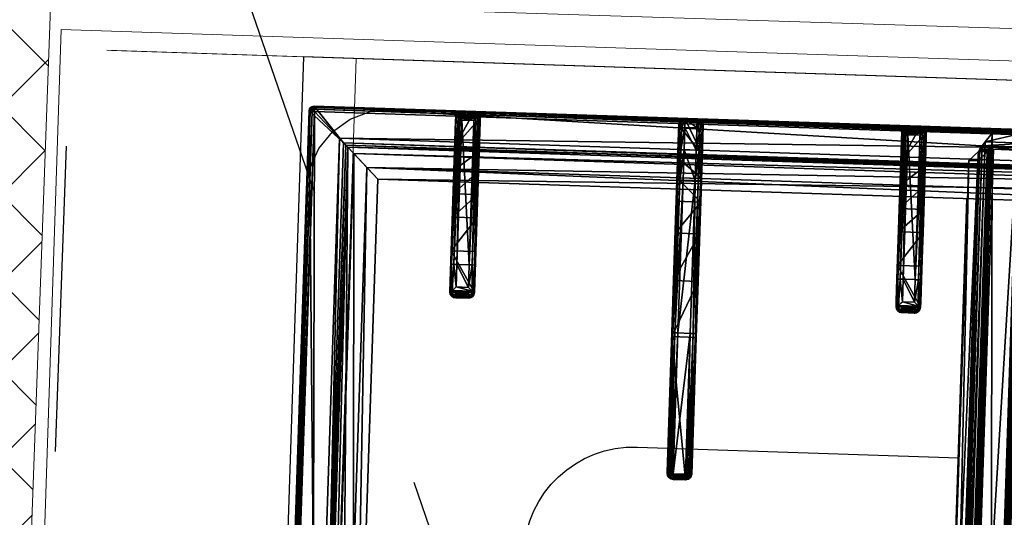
# Model space of a CAD drawing. Header units: millimetres. Extents: x 297264 to 416219, y -77299 to -23696.
# Tile 86 of 187: x 322464 to 322867, y -27998 to -27795. Entities that reach past the tile are written whole.
import ezdxf

# ---------------------------------------------------------------- set-up
doc = ezdxf.new("R2010")
doc.units = ezdxf.units.MM
doc.header["$LTSCALE"] = 2.5
doc.linetypes.add('CONTINUA', pattern=[0])
doc.linetypes.add('DASHDOTX2', pattern=[2, 1, -0.5, 0, -0.5])
for name, color, linetype, lineweight in [('CKD Equipments', 252, 'Continuous', 0), ('ELEVATION 1', 143, 'Continuous', 18), ('HATCH LIGHT', 250, 'Continuous', 0), ('WALL', 132, 'Continuous', 25)]:
    doc.layers.add(name, color=color, linetype=linetype, lineweight=lineweight)
for name, color, linetype in [('CKD-Hood', 1, 'Continuous'), ('IQ_200_3D', 1, 'Continuous'), ('IQ_204_2D', 7, 'CONTINUA'), ('IQ_204_3D', 7, 'Continuous')]:
    doc.layers.add(name, color=color, linetype=linetype)

# ---------------------------------------------------------------- blocks, each defined once
blk = doc.blocks.new('ELECTROLUX-MC7-TOPFYERBRURNERS4')
at = {"layer": 'IQ_200_3D'}
for points, invisible_edges in [([(54.11, -83.5, 900), (45.37, -84.65, 900), (0, -80.5, 900)], 10), ([(45.37, -84.65, 900), (37.22, -88.02, 900), (0, -80.5, 900)], 10), ([(37.22, -88.02, 900), (30.23, -93.39, 900), (0, -80.5, 900)], 10), ([(30.23, -93.39, 900), (24.86, -100.38, 900), (0, -80.5, 900)], 10), ([(24.86, -100.38, 900), (21.49, -108.53, 900), (0, -80.5, 900)], 10), ([(21.49, -108.53, 900), (20.34, -117.26, 900), (0, -80.5, 900)], 10), ([(0, -80.5, 900), (20.34, -117.26, 900), (20.34, -619.74, 900), (0, -655, 900)], 5), ([(400, -80.5, 900), (345.89, -83.5, 900), (54.11, -83.5, 900), (0, -80.5, 900)], 5)]:
    blk.add_3dface(points, dxfattribs=dict(at, invisible_edges=invisible_edges))
at = {"layer": 'IQ_204_2D'}
for p, q in [((378, -83.5), (22, -83.5)), ((20, -651.5), (20, -85.5)), ((22.47, -143.5), (82.76, -143.5)), ((82.76, -143.5), (91.91, -143.5)), ((94.04, -143.5), (91.91, -143.5)), ((20, -151), (20, -146)), ((20, -151), (20, -146)), ((22, -151), (22, -146)), ((82.81, -146), (22, -146)), ((82.81, -151), (82.81, -146)), ((92.02, -146), (82.81, -146)), ((92.02, -146), (92.02, -151)), ((94.37, -146), (96.48, -146)), ((94.37, -151), (94.37, -146)), ((96.48, -146), (96.48, -151)), ((22, -151), (82.81, -151)), ((82.81, -151), (92.02, -151)), ((96.48, -151), (94.37, -151)), ((82.76, -153.5), (22.47, -153.5)), ((91.91, -153.5), (82.76, -153.5)), ((91.91, -153.5), (94.04, -153.5)), ((20.31, -237.25), (20.31, -242.25)), ((20.31, -237.25), (45.31, -237.25)), ((45.31, -234.75), (22.81, -234.75)), ((45.31, -237.25), (45.31, -234.75)), ((107.76, -234.75), (45.31, -234.75)), ((45.31, -237.25), (45.31, -242.25)), ((45.31, -237.25), (107.81, -237.25)), ((164.89, -234.75), (107.76, -234.75)), ((107.81, -237.25), (107.81, -242.25)), ((107.81, -237.25), (165.46, -237.25)), ((165.31, -234.75), (164.89, -234.75)), ((165.46, -237.25), (165.46, -242.25)), ((167.27, -236.66), (167.27, -242.84)), ((167.36, -237.25), (167.36, -242.25)), ((167.36, -237.25), (167.81, -237.25)), ((167.81, -237.25), (167.81, -242.25)), ((45.31, -242.25), (20.31, -242.25)), ((22.81, -244.75), (45.31, -244.75)), ((45.31, -244.75), (45.31, -242.25)), ((107.81, -242.25), (45.31, -242.25)), ((45.31, -244.75), (107.76, -244.75)), ((107.76, -244.75), (164.89, -244.75)), ((165.46, -242.25), (107.81, -242.25)), ((164.89, -244.75), (165.31, -244.75)), ((167.81, -242.25), (167.36, -242.25)), ((82.76, -326), (22.47, -326)), ((91.91, -326), (82.76, -326)), ((91.91, -326), (94.04, -326)), ((20, -328.5), (20, -333.5)), ((20, -328.5), (20, -333.5)), ((22, -328.5), (22, -333.5)), ((22, -328.5), (82.81, -328.5)), ((82.81, -328.5), (82.81, -333.5)), ((82.81, -328.5), (92.02, -328.5)), ((92.02, -333.5), (92.02, -328.5)), ((96.48, -328.5), (94.37, -328.5)), ((94.37, -328.5), (94.37, -333.5)), ((96.48, -333.5), (96.48, -328.5)), ((82.81, -333.5), (22, -333.5)), ((92.02, -333.5), (82.81, -333.5)), ((94.37, -333.5), (96.48, -333.5)), ((22.47, -336), (82.76, -336)), ((82.76, -336), (91.91, -336)), ((94.04, -336), (91.91, -336)), ((195, -353.5), (48.98, -353.5))]:
    blk.add_line(p, q, dxfattribs=at)
blk.add_lwpolyline([(48.98, -112.48), (351.02, -112.48), (351.02, -624.52), (48.98, -624.52)], close=True, dxfattribs=at)
blk.add_lwpolyline([(245, -353.5), (245, -222.25, 1), (155, -222.25), (155, -353.5)], format="xyb", dxfattribs=at)
for centre, radius, start, end in [((22, -85.5), 2, 90, 180), ((22.81, -237.25), 2.5, 90, 180), ((22.81, -242.25), 2.5, 180, 270)]:
    blk.add_arc(centre, radius, start, end, dxfattribs=at)
for centre, major_axis, ratio, start_param, end_param in [((22.47, -146), (0, 2.5), 0.948965, 0, 0.895145), ((82.76, -146), (0, 2.5), 0.02182, 4.712389, 6.283185), ((91.91, -146), (0, 2.5), 0.84544, -0.894481, 0), ((91.91, -146), (2.5, 2.5), 0.02182, 4.734206, 5.410521), ((91.91, -146), (-1.92, 1.92), 0.8391, 4.014257, 4.690572), ((22.47, -151), (0, 2.5), 0.948965, 2.246448, 3.141593), ((82.76, -151), (0, 2.5), 0.02182, 3.141593, 4.712389), ((91.91, -151), (0, 2.5), 0.84544, 3.141593, 4.036074), ((91.91, -151), (-2.5, 2.5), 0.02182, 4.014257, 4.690572), ((91.91, -151), (1.92, 1.92), 0.8391, 4.734206, 5.410521), ((107.76, -237.25), (0, 2.5), 0.02182, -1.570796, 0), ((164.89, -237.25), (0, 2.5), 0.951091, -0.914364, 0), ((165.31, -237.25), (2.5, 0), 0.99863, 0, 1.570796), ((163.89, -237.25), (-3.47, 0), 0.720185, 3.141593, 3.380139), ((107.76, -242.25), (0, 2.5), 0.02182, 3.141593, 4.712389), ((164.89, -242.25), (0, 2.5), 0.951091, 3.141593, 4.055957), ((165.31, -242.25), (2.5, 0), 0.99863, 4.712389, 6.283185), ((163.89, -242.25), (3.47, 0), 0.720185, -0.238546, 0)]:
    blk.add_ellipse(centre, major_axis=major_axis, ratio=ratio, start_param=start_param, end_param=end_param, dxfattribs=at)
at = {"layer": 'IQ_204_2D', "extrusion": (0, 0, -1)}
for centre, major_axis, ratio, start_param, end_param in [((22.47, -328.5), (0, 2.5), 0.948965, -0.895145, 0), ((82.76, -328.5), (0, 2.5), 0.02182, 0, 1.570796), ((91.91, -328.5), (0, 2.5), 0.84544, 0, 0.894481), ((91.91, -328.5), (2.5, 2.5), 0.02182, 0.872665, 1.54898), ((91.91, -328.5), (-1.92, 1.92), 0.8391, 1.592613, 2.268928), ((82.76, -333.5), (0, 2.5), 0.02182, 1.570796, 3.141593), ((91.91, -333.5), (-2.5, 2.5), 0.02182, 1.592613, 2.268928), ((91.91, -333.5), (1.92, 1.92), 0.8391, 0.872665, 1.54898), ((22.47, -333.5), (0, 2.5), 0.948965, 3.141593, 4.036737), ((91.91, -333.5), (0, 2.5), 0.84544, 2.247111, 3.141593)]:
    blk.add_ellipse(centre, major_axis=major_axis, ratio=ratio, start_param=start_param, end_param=end_param, dxfattribs=at)
at = {"layer": 'IQ_204_2D'}
for points, knots in [([(20.62, -144.44), (20.45, -144.64), (20.31, -144.87), (20.14, -145.25), (20.09, -145.41), (20.03, -145.71), (20.01, -145.86), (20, -146)], [11.858599, 11.858599, 11.858599, 11.858599, 12.773425, 12.773425, 13.35037, 13.35037, 13.927314, 13.927314, 13.927314, 13.927314]), ([(22, -146), (21.87, -145.86), (21.74, -145.71), (21.47, -145.41), (21.33, -145.25), (20.99, -144.87), (20.79, -144.64), (20.62, -144.44)], [0, 0, 0, 0, 0.576945, 0.576945, 1.153889, 1.153889, 2.068716, 2.068716, 2.068716, 2.068716]), ([(96.48, -146), (96.48, -145.84), (96.46, -145.68), (96.4, -145.36), (96.35, -145.2), (96.23, -144.89), (96.15, -144.74), (95.97, -144.47), (95.87, -144.34), (95.65, -144.12), (95.53, -144.02), (95.26, -143.83), (95.12, -143.75), (94.82, -143.63), (94.66, -143.58), (94.35, -143.51), (94.19, -143.5), (94.04, -143.5)], [15.096253, 15.096253, 15.096253, 15.096253, 15.567018, 15.567018, 16.037783, 16.037783, 16.508548, 16.508548, 16.979314, 16.979314, 17.45135, 17.45135, 17.923386, 17.923386, 18.395422, 18.395422, 18.867458, 18.867458, 18.867458, 18.867458]), ([(20, -151), (20.01, -151.14), (20.03, -151.29), (20.09, -151.59), (20.14, -151.75), (20.31, -152.13), (20.45, -152.36), (20.62, -152.56)], [0, 0, 0, 0, 0.576945, 0.576945, 1.153889, 1.153889, 2.068716, 2.068716, 2.068716, 2.068716]), ([(20.62, -152.56), (20.79, -152.36), (20.99, -152.13), (21.33, -151.75), (21.47, -151.59), (21.74, -151.29), (21.87, -151.14), (22, -151)], [11.858599, 11.858599, 11.858599, 11.858599, 12.773425, 12.773425, 13.35037, 13.35037, 13.927314, 13.927314, 13.927314, 13.927314]), ([(94.04, -153.5), (94.19, -153.5), (94.35, -153.49), (94.66, -153.42), (94.82, -153.37), (95.12, -153.25), (95.26, -153.17), (95.53, -152.98), (95.65, -152.88), (95.87, -152.66), (95.97, -152.53), (96.15, -152.26), (96.23, -152.11), (96.35, -151.8), (96.4, -151.64), (96.46, -151.32), (96.48, -151.16), (96.48, -151)], [3.776921, 3.776921, 3.776921, 3.776921, 4.248957, 4.248957, 4.720993, 4.720993, 5.193029, 5.193029, 5.665065, 5.665065, 6.135831, 6.135831, 6.606596, 6.606596, 7.077361, 7.077361, 7.548126, 7.548126, 7.548126, 7.548126]), ([(165.46, -237.25), (165.46, -237.25), (165.46, -237.25), (165.46, -237.25), (165.46, -237.25), (165.46, -237.25), (165.46, -237.25), (165.46, -237.24), (165.46, -237.24), (165.46, -237.24), (165.47, -237.24), (165.47, -237.23), (165.47, -237.23), (165.49, -237.21), (165.5, -237.2), (165.52, -237.18), (165.54, -237.16), (165.59, -237.09), (165.63, -237.05), (165.75, -236.91), (165.85, -236.81), (166.03, -236.6), (166.13, -236.49), (166.32, -236.27), (166.41, -236.16), (166.59, -235.94), (166.69, -235.83), (166.78, -235.72)], [8.18857, 8.18857, 8.18857, 8.18857, 8.190334, 8.190334, 8.192098, 8.192098, 8.195626, 8.195626, 8.202682, 8.202682, 8.216794, 8.216794, 8.245018, 8.245018, 8.301466, 8.301466, 8.414361, 8.414361, 8.640152, 8.640152, 9.091733, 9.091733, 9.543315, 9.543315, 9.994896, 9.994896, 10.458359, 10.458359, 10.458359, 10.458359]), ([(166.78, -235.72), (166.93, -235.92), (167.06, -236.13), (167.2, -236.45), (167.24, -236.56), (167.27, -236.66)], [11.917214, 11.917214, 11.917214, 11.917214, 12.775852, 12.775852, 13.165698, 13.165698, 13.165698, 13.165698]), ([(166.78, -243.78), (166.69, -243.67), (166.59, -243.56), (166.41, -243.34), (166.32, -243.23), (166.13, -243.01), (166.03, -242.9), (165.85, -242.69), (165.75, -242.59), (165.63, -242.45), (165.59, -242.4), (165.54, -242.34), (165.52, -242.32), (165.5, -242.3), (165.49, -242.29), (165.47, -242.27), (165.47, -242.27), (165.47, -242.26), (165.46, -242.26), (165.46, -242.26), (165.46, -242.26), (165.46, -242.25), (165.46, -242.25), (165.46, -242.25), (165.46, -242.25), (165.46, -242.25), (165.46, -242.25), (165.46, -242.25)], [5.918265, 5.918265, 5.918265, 5.918265, 6.381728, 6.381728, 6.833309, 6.833309, 7.284891, 7.284891, 7.736472, 7.736472, 7.962263, 7.962263, 8.075158, 8.075158, 8.131606, 8.131606, 8.15983, 8.15983, 8.173942, 8.173942, 8.180998, 8.180998, 8.184526, 8.184526, 8.18629, 8.18629, 8.188054, 8.188054, 8.188054, 8.188054]), ([(167.27, -242.84), (167.24, -242.94), (167.2, -243.04), (167.06, -243.37), (166.93, -243.58), (166.78, -243.78)], [0.764042, 0.764042, 0.764042, 0.764042, 1.153889, 1.153889, 2.012527, 2.012527, 2.012527, 2.012527]), ([(94.04, -326), (94.19, -326), (94.35, -326.01), (94.66, -326.08), (94.82, -326.13), (95.12, -326.25), (95.26, -326.33), (95.53, -326.52), (95.65, -326.62), (95.87, -326.84), (95.97, -326.97), (96.15, -327.24), (96.23, -327.39), (96.35, -327.7), (96.4, -327.86), (96.46, -328.18), (96.48, -328.34), (96.48, -328.5)], [3.776921, 3.776921, 3.776921, 3.776921, 4.248957, 4.248957, 4.720993, 4.720993, 5.193029, 5.193029, 5.665065, 5.665065, 6.135831, 6.135831, 6.606596, 6.606596, 7.077361, 7.077361, 7.548126, 7.548126, 7.548126, 7.548126]), ([(20, -328.5), (20.01, -328.36), (20.03, -328.21), (20.09, -327.9), (20.14, -327.75), (20.31, -327.37), (20.45, -327.14), (20.62, -326.94)], [0, 0, 0, 0, 0.576945, 0.576945, 1.153889, 1.153889, 2.068716, 2.068716, 2.068716, 2.068716]), ([(20.62, -326.94), (20.79, -327.14), (20.99, -327.37), (21.33, -327.75), (21.47, -327.9), (21.74, -328.21), (21.87, -328.36), (22, -328.5)], [11.858599, 11.858599, 11.858599, 11.858599, 12.773425, 12.773425, 13.35037, 13.35037, 13.927314, 13.927314, 13.927314, 13.927314]), ([(20.62, -335.06), (20.45, -334.86), (20.31, -334.63), (20.14, -334.25), (20.09, -334.09), (20.03, -333.79), (20.01, -333.64), (20, -333.5)], [11.858599, 11.858599, 11.858599, 11.858599, 12.773425, 12.773425, 13.35037, 13.35037, 13.927314, 13.927314, 13.927314, 13.927314]), ([(22, -333.5), (21.87, -333.64), (21.74, -333.79), (21.47, -334.09), (21.33, -334.25), (20.99, -334.63), (20.79, -334.86), (20.62, -335.06)], [0, 0, 0, 0, 0.576945, 0.576945, 1.153889, 1.153889, 2.068716, 2.068716, 2.068716, 2.068716]), ([(96.48, -333.5), (96.48, -333.66), (96.46, -333.82), (96.4, -334.14), (96.35, -334.3), (96.23, -334.61), (96.15, -334.76), (95.97, -335.03), (95.87, -335.16), (95.65, -335.38), (95.53, -335.48), (95.26, -335.67), (95.12, -335.75), (94.82, -335.87), (94.66, -335.92), (94.35, -335.98), (94.19, -336), (94.04, -336)], [15.096253, 15.096253, 15.096253, 15.096253, 15.567018, 15.567018, 16.037783, 16.037783, 16.508548, 16.508548, 16.979314, 16.979314, 17.45135, 17.45135, 17.923386, 17.923386, 18.395422, 18.395422, 18.867458, 18.867458, 18.867458, 18.867458])]:
    blk.add_open_spline(points, degree=3, knots=knots, dxfattribs=at)
at = {"layer": 'IQ_204_3D'}
mesh = blk.add_polyface(dxfattribs=at)
corners = [(379.78, -85.71, 904.1), (380, -85.5, 900), (379.52, -84.72, 904.14), (379.73, -84.5, 900), (378, -83.5, 900), (378.78, -83.98, 904.14), (379, -83.77, 900), (377.79, -83.72, 904.1), (379.48, -85.71, 905.06), (379.29, -84.85, 905), (378.65, -85.21, 905.73), (378.76, -85.71, 905.75), (378.65, -84.21, 905), (377.79, -84.02, 905.06), (378.29, -84.85, 905.73), (377.79, -84.74, 905.75), (377.79, -85.71, 906), (22.21, -85.71, 906), (22.21, -84.74, 905.75), (22.21, -84.02, 905.06), (22.21, -83.72, 904.1), (22, -83.5, 900), (365.45, -638.95, 900), (22, -653.5, 900), (34.55, -638.95, 900), (365.45, -98.05, 900), (380, -651.5, 900), (34.55, -98.05, 900), (20, -85.5, 900), (21, -83.77, 900), (379.73, -652.5, 900), (379, -653.23, 900), (378, -653.5, 900), (20, -651.5, 900), (20.27, -652.5, 900), (21, -653.23, 900), (20.27, -84.5, 900), (21.22, -83.98, 904.14), (20.48, -84.72, 904.14), (20.22, -85.71, 904.1), (21.35, -84.21, 905), (21.71, -84.85, 905.73), (20.71, -84.85, 905), (20.52, -85.71, 905.06), (21.35, -85.21, 905.73), (21.24, -85.71, 905.75), (22.21, -651.29, 906), (21.24, -651.29, 905.75), (20.52, -651.29, 905.06), (20.22, -651.29, 904.1), (20.48, -652.28, 904.14), (21.22, -653.02, 904.14), (22.21, -653.28, 904.1), (20.71, -652.15, 905), (21.35, -651.79, 905.73), (21.35, -652.79, 905), (22.21, -652.98, 905.06), (21.71, -652.15, 905.73), (22.21, -652.26, 905.75), (35.55, -637.95, 899.73), (35.55, -99.05, 899.73), (36.28, -99.78, 899), (36.28, -637.22, 899), (38.88, -634.62, 902.5), (38.88, -102.38, 902.5), (36.31, -637.19, 905.06), (36.31, -99.81, 905.06), (32.81, -96.31, 906), (32.81, -640.69, 906), (48.98, -624.52, 885), (48.98, -112.48, 885), (44.36, -107.86, 885), (44.36, -629.14, 885), (377.79, -653.28, 904.1), (377.79, -652.98, 905.06), (377.79, -651.29, 906), (377.79, -652.26, 905.75), (363.72, -637.22, 899), (364.45, -637.95, 899.73), (364.45, -99.05, 899.73), (363.72, -99.78, 899), (367.19, -640.69, 906), (367.19, -96.31, 906), (378.78, -653.02, 904.14), (379.52, -652.28, 904.14), (379.78, -651.29, 904.1), (378.65, -652.79, 905), (378.29, -652.15, 905.73), (379.29, -652.15, 905), (379.48, -651.29, 905.06), (378.65, -651.79, 905.73), (378.76, -651.29, 905.75), (361.12, -634.62, 902.5), (351.02, -624.52, 885), (363.69, -637.19, 905.06), (355.64, -629.14, 885), (355.64, -107.86, 885), (351.02, -112.48, 885), (361.12, -102.38, 902.5), (363.69, -99.81, 905.06)]
mesh.append_faces([[corners[k] for k in face] for face in [(16, 10, 14), (17, 41, 44), (46, 54, 57), (75, 87, 90)]])
mesh.append_faces([[corners[k] for k in face] for face in [(4, 5, 6), (8, 10, 11), (16, 11, 10), (15, 16, 14), (7, 19, 13), (13, 18, 15), (28, 38, 36), (19, 41, 18), (17, 18, 41), (45, 17, 44), (39, 48, 43), (43, 47, 45), (23, 51, 35), (48, 54, 47), (46, 47, 54), (58, 46, 57), (52, 74, 56), (76, 56, 74), (26, 84, 30), (74, 87, 76), (85, 88, 84), (88, 87, 86), (75, 76, 87), (91, 75, 90), (85, 8, 89), (11, 89, 8)]], dxfattribs={"vtx0": -1})
mesh.append_faces([[corners[k] for k in face] for face in [(16, 15, 17), (22, 23, 24), (25, 26, 22), (27, 21, 25), (21, 28, 29), (6, 1, 4), (4, 25, 21), (24, 28, 27), (35, 33, 23), (26, 25, 1), (23, 22, 32), (17, 45, 46), (75, 81, 46), (81, 16, 82), (46, 67, 17), (17, 82, 16), (93, 72, 69), (72, 93, 95), (70, 71, 97), (97, 95, 93)]], dxfattribs={"vtx0": -1, "vtx1": -1})
mesh.append_faces([[corners[k] for k in face] for face in [(21, 27, 28), (4, 1, 25), (26, 32, 22), (24, 23, 33)]], dxfattribs={"vtx0": -1, "vtx1": -1, "vtx2": -1})
mesh.append_faces([[corners[k] for k in face] for face in [(17, 15, 18), (24, 33, 28), (46, 45, 47), (75, 58, 76), (16, 91, 11)]], dxfattribs={"vtx0": -1, "vtx2": -1})
mesh.append_faces([[corners[k] for k in face] for face in [(0, 1, 2), (5, 2, 6), (8, 0, 9), (5, 12, 2), (5, 7, 12), (12, 13, 14), (12, 14, 9), (2, 9, 0), (10, 9, 14), (19, 18, 13), (4, 21, 7), (30, 31, 26), (34, 33, 35), (20, 21, 37), (38, 37, 36), (19, 20, 40), (38, 42, 37), (38, 39, 42), (42, 43, 44), (42, 44, 40), (37, 40, 20), (41, 40, 44), (48, 47, 43), (28, 33, 39), (49, 33, 50), (51, 50, 35), (48, 49, 53), (51, 55, 50), (51, 52, 55), (55, 56, 57), (55, 57, 53), (50, 53, 49), (54, 53, 57), (24, 27, 59), (61, 62, 60), (63, 64, 65), (67, 68, 66), (69, 70, 63), (61, 71, 62), (73, 74, 52), (58, 56, 76), (32, 73, 23), (62, 77, 59), (22, 24, 78), (27, 25, 60), (80, 61, 79), (73, 32, 83), (84, 83, 30), (74, 73, 86), (88, 89, 90), (88, 86, 84), (83, 84, 86), (92, 93, 63), (68, 81, 65), (92, 63, 94), (72, 95, 62), (95, 96, 77), (98, 97, 92), (81, 82, 94), (98, 92, 99), (77, 80, 78), (25, 22, 79), (0, 8, 85), (91, 89, 11), (80, 96, 61), (70, 97, 64), (64, 98, 66), (82, 67, 99), (1, 0, 26)]], dxfattribs={"vtx1": -1})
mesh.append_faces([[corners[k] for k in face] for face in [(31, 32, 26), (75, 46, 58), (75, 16, 81), (81, 68, 46), (68, 67, 46), (67, 82, 17), (70, 69, 71), (72, 71, 69), (71, 96, 97), (96, 95, 97), (16, 75, 91)]], dxfattribs={"vtx1": -1, "vtx2": -1})
mesh.append_faces([[corners[k] for k in face] for face in [(1, 3, 2), (4, 7, 5), (2, 3, 6), (8, 9, 10), (7, 13, 12), (12, 9, 2), (13, 15, 14), (7, 20, 19), (21, 20, 7), (6, 3, 1), (28, 36, 29), (21, 29, 37), (28, 39, 38), (37, 29, 36), (19, 40, 41), (39, 43, 42), (42, 40, 37), (43, 45, 44), (39, 49, 48), (33, 49, 39), (33, 34, 50), (23, 52, 51), (50, 34, 35), (48, 53, 54), (52, 56, 55), (55, 53, 50), (56, 58, 57), (27, 60, 59), (62, 59, 60), (64, 66, 65), (68, 65, 66), (70, 64, 63), (71, 72, 62), (73, 52, 23), (77, 78, 59), (24, 59, 78), (25, 79, 60), (61, 60, 79), (32, 31, 83), (26, 85, 84), (83, 31, 30), (74, 86, 87), (73, 83, 86), (85, 89, 88), (88, 90, 87), (89, 91, 90), (93, 69, 63), (81, 94, 65), (63, 65, 94), (95, 77, 62), (96, 80, 77), (97, 93, 92), (82, 99, 94), (92, 94, 99), (80, 79, 78), (22, 78, 79), (96, 71, 61), (97, 98, 64), (98, 99, 66), (67, 66, 99), (0, 85, 26)]], dxfattribs={"vtx2": -1})
mesh = blk.add_polyface(dxfattribs=at)
corners = [(92.02, -146, 934.6), (93.56, -152.56, 933.98), (93.56, -144.44, 933.98), (92.02, -151, 934.6), (94.37, -151, 932.53), (94.37, -146, 932.53), (96.29, -145.04, 920.55), (96.48, -146, 920.59), (95.76, -144.23, 920.43), (92.82, -143.75, 933.14), (94.04, -143.5, 920), (91.91, -143.5, 932.1), (94.97, -143.69, 920.24), (96.48, -151, 920.59), (96.29, -151.96, 920.55), (92.82, -153.25, 933.14), (95.76, -152.77, 920.43), (94.97, -153.31, 920.24), (94.04, -153.5, 920), (91.91, -153.5, 932.1), (82.76, -143.5, 932.5), (77.27, -143.5, 912.68), (24.21, -143.5, 932.5), (53.98, -143.5, 885), (36.28, -143.5, 899), (63.49, -143.5, 900.63), (44.36, -143.5, 885), (35.83, -143.5, 899.53), (35.23, -143.5, 899.88), (22.5, -143.5, 900), (34.55, -143.5, 900), (77.27, -153.5, 912.68), (53.98, -153.5, 885), (63.49, -153.5, 900.63), (82.76, -153.5, 932.5), (22.5, -153.5, 900), (34.55, -153.5, 900), (24.21, -153.5, 932.5), (35.23, -153.5, 899.88), (35.83, -153.5, 899.53), (44.36, -153.5, 885), (36.28, -153.5, 899), (21.73, -151, 933.1), (20, -151, 900), (21.9, -151.8, 933.81), (21.25, -153.17, 900), (22.36, -152.56, 934.45), (20.34, -152.25, 900), (23.18, -153.25, 933.58), (20, -146, 900), (21.73, -146, 933.1), (20.34, -144.75, 900), (21.25, -143.83, 900), (82.81, -152.25, 934.67), (82.81, -151, 935), (82.79, -153.17, 933.75), (23.02, -151.8, 934.87), (23.73, -151, 935), (82.81, -146, 935), (23.73, -146, 935), (22.36, -144.44, 934.45), (23.02, -145.2, 934.87), (21.9, -145.2, 933.81), (23.18, -143.75, 933.58), (82.79, -143.83, 933.75), (82.81, -144.75, 934.67)]
mesh.append_faces([[corners[k] for k in face] for face in [(5, 6, 2), (5, 7, 6), (6, 8, 2), (13, 4, 14), (16, 14, 1), (1, 14, 4), (42, 43, 44), (45, 46, 47), (46, 45, 48), (46, 44, 47), (44, 43, 47), (1, 55, 15), (48, 55, 46), (46, 53, 56), (57, 56, 54), (50, 62, 49), (49, 62, 51), (63, 52, 60), (52, 51, 60), (60, 51, 62), (61, 65, 60), (59, 58, 61), (60, 64, 63), (9, 64, 2)]])
mesh.append_faces([[corners[k] for k in face] for face in [(0, 1, 2), (15, 16, 1), (16, 15, 17), (19, 17, 15), (32, 25, 33), (35, 48, 45), (35, 30, 36), (3, 53, 1), (53, 55, 1), (55, 53, 46), (58, 65, 61), (65, 64, 60), (64, 65, 2), (65, 0, 2)]], dxfattribs={"vtx0": -1})
mesh.append_faces([[corners[k] for k in face] for face in [(20, 21, 22), (23, 24, 25), (25, 22, 21), (30, 22, 28), (12, 17, 10), (17, 12, 16), (6, 14, 8), (8, 16, 12), (18, 34, 31), (37, 31, 34), (51, 29, 49), (49, 30, 43)]], dxfattribs={"vtx0": -1, "vtx1": -1})
mesh.append_faces([[corners[k] for k in face] for face in [(25, 28, 22), (37, 38, 33), (35, 43, 30)]], dxfattribs={"vtx0": -1, "vtx1": -1, "vtx2": -1})
mesh.append_faces([[corners[k] for k in face] for face in [(37, 33, 31), (33, 39, 41), (34, 15, 55), (34, 55, 48), (58, 54, 3), (54, 58, 59), (20, 63, 64), (20, 64, 9)]], dxfattribs={"vtx0": -1, "vtx2": -1})
mesh.append_faces([[corners[k] for k in face] for face in [(1, 4, 2), (2, 8, 9), (10, 11, 12), (12, 9, 8), (4, 13, 5), (18, 17, 19), (11, 10, 20), (29, 22, 30), (7, 13, 6), (10, 18, 21), (25, 21, 33), (19, 34, 18), (35, 36, 37), (40, 32, 41), (37, 48, 35), (43, 42, 49), (45, 47, 35), (19, 15, 34), (37, 34, 48), (0, 58, 3), (57, 54, 59), (42, 44, 50), (46, 60, 44), (60, 46, 61), (59, 61, 57), (62, 50, 44), (22, 29, 63), (22, 63, 20), (11, 20, 9), (26, 23, 40), (24, 26, 41), (36, 30, 38), (24, 41, 27), (39, 38, 27)]], dxfattribs={"vtx1": -1})
mesh.append_faces([[corners[k] for k in face] for face in [(10, 21, 20), (24, 27, 25), (27, 28, 25), (13, 14, 6), (14, 16, 8), (36, 38, 37), (38, 39, 33), (32, 33, 41), (47, 43, 35), (29, 30, 49), (3, 54, 53), (58, 0, 65)]], dxfattribs={"vtx1": -1, "vtx2": -1})
mesh.append_faces([[corners[k] for k in face] for face in [(0, 3, 1), (4, 5, 2), (11, 9, 12), (13, 7, 5), (23, 26, 24), (17, 18, 10), (18, 31, 21), (32, 23, 25), (21, 31, 33), (42, 50, 49), (51, 52, 29), (54, 56, 53), (46, 56, 61), (60, 62, 44), (61, 56, 57), (29, 52, 63), (23, 32, 40), (26, 40, 41), (30, 28, 38), (41, 39, 27), (38, 28, 27)]], dxfattribs={"vtx2": -1})
mesh = blk.add_polyface(dxfattribs=at)
corners = [(167.34, -236.95, 930.72), (167.81, -237.25, 922), (167.27, -236.66, 931.11), (167.36, -237.1, 930.62), (167.36, -237.25, 930.59), (167.48, -236, 922), (166.78, -235.72, 931.91), (165.31, -234.75, 922), (165.94, -235.01, 931.06), (166.56, -235.08, 922), (164.89, -234.75, 930.01), (107.79, -235.08, 933.75), (107.76, -234.75, 932.5), (107.81, -236, 934.67), (166.08, -236.54, 932.35), (165.46, -237.24, 932.48), (107.81, -237.25, 935), (165.48, -237.22, 932.48), (165.52, -237.18, 932.48), (165.58, -237.1, 932.47), (165.74, -236.93, 932.45), (109.4, -234.75, 922), (66.99, -234.75, 904.45), (22.81, -234.75, 910), (86.45, -234.75, 917.44), (53.98, -234.75, 885), (36.28, -234.75, 899), (44.36, -234.75, 885), (35.83, -234.75, 899.53), (35.23, -234.75, 899.88), (34.55, -234.75, 900), (22.81, -234.75, 900), (25.83, -234.75, 921.25), (34.06, -234.75, 929.49), (45.31, -234.75, 932.5), (167.48, -243.5, 922), (109.4, -244.75, 922), (167.81, -242.25, 922), (166.56, -244.41, 922), (165.31, -244.75, 922), (45.31, -237.25, 935), (45.31, -236, 934.67), (32.81, -237.25, 931.65), (32.98, -236, 931.36), (23.66, -237.25, 922.5), (33.44, -235.08, 930.57), (45.31, -235.08, 933.75), (24.75, -235.08, 921.87), (23.95, -236, 922.33), (21.56, -235.08, 910), (20.31, -237.25, 910), (20.65, -236, 910), (21.56, -235.08, 900), (20.31, -237.25, 900), (20.65, -236, 900), (45.31, -242.25, 935), (107.81, -242.25, 935), (32.81, -242.25, 931.65), (23.66, -242.25, 922.5), (20.31, -242.25, 910), (20.31, -242.25, 900), (34.55, -244.75, 900), (22.81, -244.75, 900), (21.56, -244.41, 900), (20.65, -243.5, 900), (164.89, -244.75, 930.01), (166.78, -243.78, 931.91), (167.27, -242.84, 931.11), (167.36, -242.25, 930.59), (167.36, -242.4, 930.62), (167.34, -242.55, 930.72), (165.94, -244.49, 931.06), (107.76, -244.75, 932.5), (86.45, -244.75, 917.44), (45.31, -244.75, 932.5), (34.06, -244.75, 929.49), (25.83, -244.75, 921.25), (22.81, -244.75, 910), (66.99, -244.75, 904.45), (35.23, -244.75, 899.88), (35.83, -244.75, 899.53), (44.36, -244.75, 885), (53.98, -244.75, 885), (36.28, -244.75, 899), (107.79, -244.41, 933.75), (166.08, -242.96, 932.35), (107.81, -243.5, 934.67), (165.74, -242.57, 932.45), (165.58, -242.4, 932.47), (165.52, -242.32, 932.48), (165.48, -242.28, 932.48), (165.46, -242.25, 932.48), (20.65, -243.5, 910), (23.95, -243.5, 922.33), (24.75, -244.41, 921.87), (21.56, -244.41, 910), (33.44, -244.41, 930.57), (32.98, -243.5, 931.36), (45.31, -244.41, 933.75), (45.31, -243.5, 934.67)]
mesh.append_faces([[corners[k] for k in face] for face in [(2, 5, 6), (8, 6, 9), (9, 6, 5), (8, 11, 6), (6, 13, 14), (35, 66, 38), (66, 35, 67), (66, 71, 38), (85, 86, 66), (66, 84, 71)]])
mesh.append_faces([[corners[k] for k in face] for face in [(7, 8, 9), (11, 13, 6), (42, 41, 43), (45, 48, 43), (32, 49, 47), (50, 48, 51), (51, 47, 49), (40, 13, 41), (41, 11, 46), (53, 51, 54), (54, 49, 52), (55, 42, 57), (50, 58, 44), (44, 57, 42), (37, 67, 35), (86, 84, 66), (58, 92, 93), (94, 97, 93), (75, 98, 96), (55, 97, 99), (99, 96, 98), (59, 64, 92), (62, 95, 63), (63, 92, 64), (86, 55, 99), (67, 6, 66), (14, 66, 6), (21, 73, 24), (82, 22, 78), (78, 24, 73)]], dxfattribs={"vtx0": -1})
mesh.append_faces([[corners[k] for k in face] for face in [(10, 21, 12), (22, 23, 24), (25, 26, 22), (24, 12, 21), (7, 5, 21), (35, 36, 37), (23, 49, 32), (34, 46, 12), (13, 11, 41), (54, 31, 53), (62, 60, 61), (36, 72, 73), (77, 73, 76), (83, 78, 80), (74, 98, 75), (4, 0, 68), (1, 4, 37)]], dxfattribs={"vtx0": -1, "vtx1": -1})
mesh.append_faces([[corners[k] for k in face] for face in [(15, 17, 16), (17, 18, 16), (18, 19, 16), (23, 22, 30), (31, 61, 53), (77, 61, 78), (88, 89, 56), (89, 90, 56), (90, 91, 56), (16, 56, 15), (56, 91, 15), (18, 89, 19), (89, 18, 90), (15, 90, 17), (90, 15, 91), (17, 90, 18), (89, 88, 19), (70, 68, 0)]], dxfattribs={"vtx0": -1, "vtx1": -1, "vtx2": -1})
mesh.append_faces([[corners[k] for k in face] for face in [(12, 11, 8), (16, 14, 13), (21, 1, 37), (34, 45, 46), (12, 46, 11), (23, 52, 49), (77, 78, 73), (72, 71, 84), (77, 94, 95), (72, 84, 98), (84, 86, 99)]], dxfattribs={"vtx0": -1, "vtx2": -1})
mesh.append_faces([[corners[k] for k in face] for face in [(0, 1, 2), (0, 3, 1), (10, 12, 8), (20, 14, 16), (7, 21, 10), (31, 23, 30), (9, 5, 7), (38, 39, 35), (40, 41, 42), (42, 43, 44), (45, 33, 47), (45, 43, 46), (32, 47, 33), (48, 44, 43), (41, 46, 43), (31, 52, 23), (51, 49, 54), (40, 55, 16), (40, 42, 55), (58, 57, 44), (50, 53, 59), (30, 61, 31), (63, 64, 62), (39, 38, 65), (70, 67, 37), (71, 65, 38), (39, 65, 36), (62, 61, 77), (81, 82, 83), (65, 71, 72), (87, 88, 56), (59, 92, 58), (58, 93, 57), (94, 76, 96), (94, 93, 95), (75, 96, 76), (97, 57, 93), (92, 95, 93), (60, 64, 59), (95, 92, 63), (98, 84, 99), (2, 6, 67), (20, 87, 14), (20, 19, 87), (85, 66, 14), (3, 0, 4), (2, 67, 0), (69, 68, 70), (36, 73, 21), (22, 24, 78), (81, 27, 82), (83, 26, 81), (26, 83, 28), (61, 30, 79), (29, 28, 79)]], dxfattribs={"vtx1": -1})
mesh.append_faces([[corners[k] for k in face] for face in [(3, 4, 1), (26, 28, 22), (28, 29, 22), (29, 30, 22), (23, 32, 24), (32, 33, 24), (33, 34, 24), (34, 12, 24), (5, 1, 21), (39, 36, 35), (36, 21, 37), (40, 16, 13), (55, 56, 16), (64, 60, 62), (60, 53, 61), (68, 69, 37), (65, 72, 36), (72, 74, 73), (74, 75, 73), (75, 76, 73), (61, 79, 78), (79, 80, 78), (82, 78, 83), (86, 85, 56), (62, 77, 95), (56, 55, 86), (74, 72, 98), (88, 87, 19), (67, 70, 0), (4, 68, 37)]], dxfattribs={"vtx1": -1, "vtx2": -1})
mesh.append_faces([[corners[k] for k in face] for face in [(1, 5, 2), (7, 10, 8), (19, 20, 16), (25, 27, 26), (34, 33, 45), (45, 47, 48), (50, 44, 48), (51, 48, 47), (53, 50, 51), (50, 59, 58), (53, 60, 59), (54, 52, 31), (69, 70, 37), (85, 87, 56), (77, 76, 94), (94, 96, 97), (55, 57, 97), (99, 97, 96), (87, 85, 14), (82, 25, 22), (27, 25, 82), (26, 27, 81), (83, 80, 28), (30, 29, 79), (28, 80, 79)]], dxfattribs={"vtx2": -1})
mesh = blk.add_polyface(dxfattribs=at)
corners = [(92.02, -328.5, 934.6), (93.56, -335.06, 933.98), (93.56, -326.93, 933.98), (92.02, -333.5, 934.6), (94.37, -333.5, 932.53), (94.37, -328.5, 932.53), (96.29, -327.54, 920.55), (96.48, -328.5, 920.59), (95.76, -326.73, 920.43), (92.82, -326.25, 933.14), (94.04, -326, 920), (91.91, -326, 932.1), (94.97, -326.19, 920.24), (96.48, -333.5, 920.59), (96.29, -334.46, 920.55), (92.82, -335.75, 933.14), (95.76, -335.27, 920.43), (94.97, -335.81, 920.24), (94.04, -336, 920), (91.91, -336, 932.1), (82.76, -326, 932.5), (77.27, -326, 912.68), (24.21, -326, 932.5), (53.98, -326, 885), (36.28, -326, 899), (63.49, -326, 900.63), (44.36, -326, 885), (35.83, -326, 899.53), (35.23, -326, 899.88), (22.5, -326, 900), (34.55, -326, 900), (77.27, -336, 912.68), (53.98, -336, 885), (63.49, -336, 900.63), (82.76, -336, 932.5), (22.5, -336, 900), (34.55, -336, 900), (24.21, -336, 932.5), (35.23, -336, 899.88), (35.83, -336, 899.53), (44.36, -336, 885), (36.28, -336, 899), (21.73, -333.5, 933.1), (20, -333.5, 900), (21.9, -334.3, 933.81), (21.25, -335.66, 900), (22.36, -335.06, 934.45), (20.34, -334.75, 900), (23.18, -335.75, 933.58), (20, -328.5, 900), (21.73, -328.5, 933.1), (20.34, -327.25, 900), (21.25, -326.33, 900), (82.81, -334.75, 934.67), (82.81, -333.5, 935), (82.79, -335.66, 933.75), (23.02, -334.3, 934.87), (23.73, -333.5, 935), (82.81, -328.5, 935), (23.73, -328.5, 935), (22.36, -326.94, 934.45), (23.02, -327.7, 934.87), (21.9, -327.7, 933.81), (23.18, -326.25, 933.58), (82.79, -326.33, 933.75), (82.81, -327.25, 934.67)]
mesh.append_faces([[corners[k] for k in face] for face in [(5, 6, 2), (5, 7, 6), (6, 8, 2), (13, 4, 14), (16, 14, 1), (1, 14, 4), (42, 43, 44), (45, 46, 47), (46, 45, 48), (46, 44, 47), (44, 43, 47), (1, 55, 15), (48, 55, 46), (46, 53, 56), (57, 56, 54), (50, 62, 49), (49, 62, 51), (63, 52, 60), (52, 51, 60), (60, 51, 62), (61, 65, 60), (59, 58, 61), (60, 64, 63), (9, 64, 2)]])
mesh.append_faces([[corners[k] for k in face] for face in [(0, 1, 2), (15, 16, 1), (16, 15, 17), (19, 17, 15), (32, 25, 33), (35, 48, 45), (35, 30, 36), (3, 53, 1), (53, 55, 1), (55, 53, 46), (58, 65, 61), (65, 64, 60), (64, 65, 2), (65, 0, 2)]], dxfattribs={"vtx0": -1})
mesh.append_faces([[corners[k] for k in face] for face in [(20, 21, 22), (23, 24, 25), (25, 22, 21), (30, 22, 28), (12, 17, 10), (17, 12, 16), (6, 14, 8), (8, 16, 12), (18, 34, 31), (37, 31, 34), (51, 29, 49), (49, 30, 43)]], dxfattribs={"vtx0": -1, "vtx1": -1})
mesh.append_faces([[corners[k] for k in face] for face in [(25, 28, 22), (37, 38, 33), (35, 43, 30)]], dxfattribs={"vtx0": -1, "vtx1": -1, "vtx2": -1})
mesh.append_faces([[corners[k] for k in face] for face in [(37, 33, 31), (33, 39, 41), (34, 15, 55), (34, 55, 48), (58, 54, 3), (54, 58, 59), (20, 63, 64), (20, 64, 9)]], dxfattribs={"vtx0": -1, "vtx2": -1})
mesh.append_faces([[corners[k] for k in face] for face in [(1, 4, 2), (2, 8, 9), (10, 11, 12), (12, 9, 8), (4, 13, 5), (18, 17, 19), (11, 10, 20), (29, 22, 30), (7, 13, 6), (10, 18, 21), (25, 21, 33), (19, 34, 18), (35, 36, 37), (40, 32, 41), (37, 48, 35), (43, 42, 49), (45, 47, 35), (19, 15, 34), (37, 34, 48), (0, 58, 3), (57, 54, 59), (42, 44, 50), (46, 60, 44), (60, 46, 61), (59, 61, 57), (62, 50, 44), (22, 29, 63), (22, 63, 20), (11, 20, 9), (26, 23, 40), (24, 26, 41), (36, 30, 38), (24, 41, 27), (39, 38, 27)]], dxfattribs={"vtx1": -1})
mesh.append_faces([[corners[k] for k in face] for face in [(10, 21, 20), (24, 27, 25), (27, 28, 25), (13, 14, 6), (14, 16, 8), (36, 38, 37), (38, 39, 33), (32, 33, 41), (47, 43, 35), (29, 30, 49), (3, 54, 53), (58, 0, 65)]], dxfattribs={"vtx1": -1, "vtx2": -1})
mesh.append_faces([[corners[k] for k in face] for face in [(0, 3, 1), (4, 5, 2), (11, 9, 12), (13, 7, 5), (23, 26, 24), (17, 18, 10), (18, 31, 21), (32, 23, 25), (21, 31, 33), (42, 50, 49), (51, 52, 29), (54, 56, 53), (46, 56, 61), (60, 62, 44), (61, 56, 57), (29, 52, 63), (23, 32, 40), (26, 40, 41), (30, 28, 38), (41, 39, 27), (38, 28, 27)]], dxfattribs={"vtx2": -1})
mesh = blk.add_polyface(dxfattribs=at)
corners = [(33.32, -379.61, 880), (366.68, -379.61, 880), (33.32, -383.23, 880), (366.68, -383.23, 880), (33.32, -353.77, 880), (366.68, -353.77, 880), (33.32, -357.39, 880), (366.68, -357.39, 880), (370.45, -357.54, 894.07), (29.55, -357.54, 894.07), (370.7, -357.75, 894.84), (28.97, -357.94, 895.59), (371.03, -357.94, 895.59), (29.3, -357.75, 894.84), (28.57, -358.13, 896.29), (371.43, -358.13, 896.29), (29.55, -361.16, 894.07), (370.45, -375.84, 894.07), (29.55, -375.84, 894.07), (370.5, -375.79, 894.26), (29.44, -375.74, 894.46), (370.56, -375.74, 894.46), (29.5, -375.79, 894.26), (29.37, -375.68, 894.65), (370.63, -375.68, 894.65), (29.55, -379.46, 894.07), (21.82, -362.96, 900), (25.49, -360.12, 899.11), (21.82, -374.04, 900), (25.49, -376.88, 899.11), (28.44, -363.73, 896.5), (27.13, -358.95, 897.99), (28.77, -362.18, 895.96), (29.07, -361.65, 895.39), (29.44, -361.26, 894.46), (29.5, -361.21, 894.26), (29.37, -361.32, 894.65), (28.53, -362.91, 896.36), (28.44, -373.27, 896.5), (28.53, -374.09, 896.36), (28.57, -378.87, 896.29), (28.77, -374.82, 895.96), (28.97, -379.06, 895.59), (29.3, -379.25, 894.84), (29.07, -375.35, 895.39), (27.13, -378.05, 897.99), (378.18, -362.96, 900), (374.51, -360.12, 899.11), (372.87, -358.95, 897.99), (370.45, -361.16, 894.07), (370.56, -361.26, 894.46), (370.5, -361.21, 894.26), (370.63, -361.32, 894.65), (370.93, -361.65, 895.39), (371.23, -362.18, 895.96), (371.47, -362.91, 896.36), (371.56, -363.73, 896.5), (371.56, -373.27, 896.5), (371.47, -374.09, 896.36), (370.93, -375.35, 895.39), (371.23, -374.82, 895.96), (370.45, -379.46, 894.07), (371.03, -379.06, 895.59), (370.7, -379.25, 894.84), (371.43, -378.87, 896.29), (372.87, -378.05, 897.99), (378.18, -374.04, 900), (374.51, -376.88, 899.11)]
mesh.append_faces([[corners[k] for k in face] for face in [(28, 27, 29), (39, 40, 38), (29, 31, 45), (26, 47, 27), (15, 31, 48), (48, 27, 47), (32, 55, 37), (56, 37, 55), (38, 58, 39), (60, 39, 58), (40, 65, 45), (66, 29, 67), (67, 45, 65), (48, 56, 15), (46, 67, 47), (47, 65, 48)]], dxfattribs={"vtx0": -1})
mesh.append_faces([[corners[k] for k in face] for face in [(8, 9, 10), (11, 12, 13), (13, 10, 9), (17, 18, 19), (20, 21, 22), (22, 19, 18), (11, 32, 14), (32, 11, 33), (9, 34, 13), (13, 33, 11), (40, 41, 42), (23, 43, 44), (43, 20, 25), (18, 25, 22), (22, 25, 20), (44, 42, 41), (6, 49, 16), (50, 35, 51), (35, 50, 34), (52, 34, 50), (51, 16, 49), (2, 61, 25), (62, 43, 63), (43, 62, 42), (64, 42, 62), (63, 25, 61), (56, 65, 57), (62, 60, 64), (60, 62, 59), (61, 21, 63), (63, 59, 62), (15, 54, 12), (52, 10, 53), (10, 50, 8), (49, 8, 51), (51, 8, 50), (53, 12, 54)]], dxfattribs={"vtx0": -1, "vtx1": -1})
mesh.append_faces([[corners[k] for k in face] for face in [(25, 18, 0), (38, 45, 31), (56, 48, 65), (8, 49, 7)]], dxfattribs={"vtx0": -1, "vtx2": -1})
mesh.append_faces([[corners[k] for k in face] for face in [(0, 1, 2), (4, 5, 6), (5, 4, 8), (14, 15, 11), (4, 6, 9), (1, 0, 17), (23, 24, 20), (2, 25, 0), (26, 27, 28), (14, 30, 31), (40, 45, 38), (27, 31, 29), (46, 47, 26), (31, 27, 48), (7, 49, 6), (36, 34, 52), (52, 53, 36), (54, 32, 53), (54, 55, 32), (30, 37, 56), (33, 36, 53), (57, 38, 56), (57, 58, 38), (59, 44, 60), (59, 24, 44), (41, 39, 60), (3, 61, 2), (40, 42, 64), (64, 65, 40), (29, 45, 67), (46, 26, 66), (67, 65, 47), (56, 55, 15), (5, 8, 7), (3, 1, 61)]], dxfattribs={"vtx1": -1})
mesh.append_faces([[corners[k] for k in face] for face in [(4, 9, 8), (15, 12, 11), (12, 10, 13), (6, 16, 9), (0, 18, 17), (24, 21, 20), (21, 19, 22), (16, 35, 9), (35, 34, 9), (34, 36, 13), (36, 33, 13), (32, 37, 14), (30, 38, 31), (39, 41, 40), (23, 20, 43), (43, 42, 44), (35, 16, 51), (43, 25, 63), (17, 19, 61), (19, 21, 61), (21, 24, 63), (24, 59, 63), (60, 58, 64), (55, 54, 15), (52, 50, 10), (10, 12, 53), (1, 17, 61)]], dxfattribs={"vtx1": -1, "vtx2": -1})
mesh.append_faces([[corners[k] for k in face] for face in [(1, 3, 2), (5, 7, 6), (37, 30, 14), (15, 14, 31), (32, 33, 53), (38, 30, 56), (24, 23, 44), (44, 41, 60), (66, 28, 29), (26, 28, 66), (46, 66, 67), (65, 64, 57), (58, 57, 64)]], dxfattribs={"vtx2": -1})

msp = doc.modelspace()

# ---------------------------------------------------------------- hatches: boundary and pattern name
at = {"layer": 'HATCH LIGHT', "true_color": 0x636466}
h = msp.add_hatch(dxfattribs=at)
h.set_pattern_fill('ANSI32', color=251, scale=6)
h.set_pattern_definition([(45, (257511.52, -46725.026), (-40.411153, 40.411153), []), (45, (257538.46, -46725.026), (-40.411153, 40.411153), [])])
h.paths.add_polyline_path([(334654.36, -32589.97), (334460.42, -32638.82), (334641.96, -33359.69), (322089.31, -33359.58, -0.000263), (322074.78, -33559.58), (334898.57, -33559.7)])
h.paths.add_polyline_path([(322503.25, -25157.06), (322303.17, -25157.06, -0.011972), (321821.95, -34256.03), (322022.54, -34256.03, 0.01196)])
h.paths.add_polyline_path([(322486.88, -25697.6), (332165.82, -26046.56, 0.003501), (332659.89, -26800.64), (332827.52, -26691.53), (332277.41, -25850.46), (322493.11, -25497.7, -0.000262)])
h = msp.add_hatch(dxfattribs=at)
h.set_pattern_fill('ANSI37', color=251, scale=8)
h.set_pattern_definition([(45, (257511.52, -46725.026), (-17.960512, 17.960512), []), (135, (257511.52, -46725.026), (-17.960512, -17.960512), [])])
edge = h.paths.add_edge_path()
edge.add_line((325280.42, -25798.32), (322486.88, -25697.6))
edge.add_arc((132089.52, -19659.44), 190493.08, 356.5735369, 358.1835586, ccw=False)
edge.add_line((322242.06, -31044.72), (325091.28, -31044.74))
edge.add_line((325091.28, -31044.74), (325217.78, -27535.69))
edge.add_line((325217.78, -27535.69), (325117.85, -27532.09))
edge.add_line((325117.85, -27532.09), (325088.59, -28343.52))
edge.add_line((325088.59, -28343.52), (325088.6, -28343.52))
edge.add_line((325088.6, -28343.52), (325023.75, -30142.35))
edge.add_line((325023.75, -30142.35), (324994.82, -30944.74))
edge.add_line((324994.82, -30944.74), (322363.11, -30944.72))
edge.add_line((322363.11, -30944.72), (322489.13, -27449.28))
edge.add_line((322489.13, -27449.28), (323488.48, -27485.31))
edge.add_line((323488.48, -27485.31), (323529.88, -27486.81))
edge.add_line((323529.88, -27486.81), (323533.48, -27386.87))
edge.add_line((323533.48, -27386.87), (322492.74, -27349.35))
edge.add_line((322492.74, -27349.35), (322548.64, -25799.9))
edge.add_line((322548.64, -25799.9), (324047.67, -25853.94))
edge.add_line((324047.67, -25853.94), (324036.86, -26153.75))
edge.add_line((324036.86, -26153.75), (324013.46, -26801.7))
edge.add_line((324013.46, -26801.7), (324010.81, -26874.86))
edge.add_line((324010.81, -26874.86), (324110.75, -26878.47))
edge.add_line((324110.75, -26878.47), (324147.55, -25857.54))
edge.add_line((324147.55, -25857.54), (325176.88, -25894.65))
edge.add_line((325176.88, -25894.65), (325150.27, -26632.68))
edge.add_line((325150.27, -26632.68), (325250.21, -26636.28))
edge.add_line((325250.21, -26636.28), (325280.42, -25798.32))

# ---------------------------------------------------------------- linework, layer by layer
at = {"layer": 'CKD Equipments'}
msp.add_line((323154.5, -27829.16, -10), (322499.86, -27807.47, -10), dxfattribs=at)
msp.add_lwpolyline([(322491.64, -27486.31), (322482.12, -27786.16), (323286.71, -27811.7), (323296.23, -27511.85), (322491.64, -27486.31)], dxfattribs=at)
at = {"layer": 'CKD Equipments', "elevation": 890}
msp.add_lwpolyline([(322421.67, -29597.98), (322481.26, -27798.96), (323280.82, -27825.45), (323221.23, -29624.46), (322421.67, -29597.98)], dxfattribs=at)
at = {"layer": 'CKD Equipments'}
for points, invisible_edges in [([(323154.5, -27829.16, 640), (323154.5, -27829.16, 890), (322501.86, -27807.54, 890), (322601.8, -27810.85, 714)], 12), ([(322601.8, -27810.85, 714), (323154.5, -27829.16, 640), (322601.8, -27810.85, 640)], 1)]:
    msp.add_3dface(points, dxfattribs=dict(at, invisible_edges=invisible_edges))
msp.add_3dface([(323154.5, -27829.16, 640), (322601.8, -27810.85, 640), (322575.32, -28610.41, 640), (323128.01, -28628.72, 640)], dxfattribs=at)
at = {"layer": 'CKD-Hood', "linetype": 'DASHDOTX2', "ltscale": 50, "elevation": 890}
msp.add_lwpolyline([(322492.33, -27596.69), (322398.66, -30195), (323398.01, -30231.03), (323491.68, -27632.72)], close=True, dxfattribs=at)
msp.add_lwpolyline([(323398.01, -30231.03), (322492.33, -27596.69)], dxfattribs=at)
at = {"layer": 'ELEVATION 1'}
msp.add_line((322363.11, -30944.72), (322489.13, -27449.28), dxfattribs=at)
at = {"layer": 'WALL'}
msp.add_arc((132089.52, -19659.44), 190493.08, 355.6053841, 358.3462139, dxfattribs=at)

# ---------------------------------------------------------------- block references
at = {"layer": 'CKD Equipments', "xscale": -1, "rotation": 88.10288386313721}
msp.add_blockref('ELECTROLUX-MC7-TOPFYERBRURNERS4', (322499.86, -27807.47, -10), dxfattribs=at)

doc.saveas('drawing.dxf')
